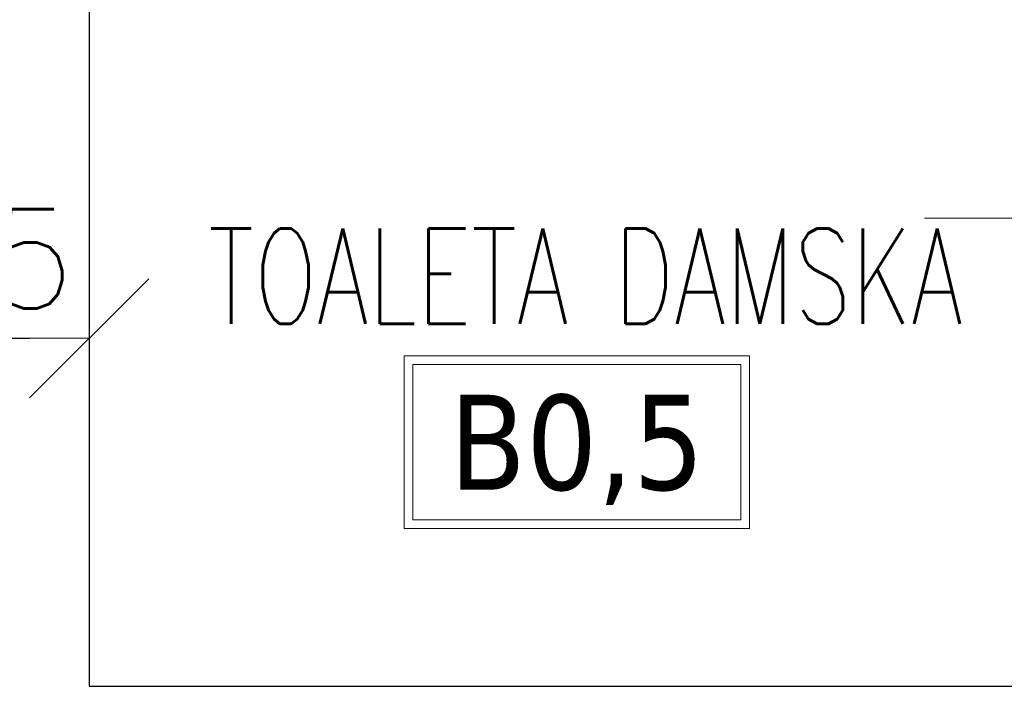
# Model space of a CAD drawing. Header units: millimetres. Extents: x 23192 to 177760, y -399809 to -79279.
# Tile 120 of 256: x 51996 to 52120, y -195588 to -195504. Entities that reach past the tile are written whole.
import ezdxf
from ezdxf.enums import TextEntityAlignment as Align

# ---------------------------------------------------------------- set-up
doc = ezdxf.new("R2010")
doc.units = ezdxf.units.MM
doc.layers.get('0').update_dxf_attribs({"lineweight": 0})
for name, color, linetype, lineweight in [('!! 0_ Istn-sciany', 3, 'Continuous', 30), ('!! 0_Opis_pom', 9, 'Continuous', 13), ('!! 2_drzwi opis', 151, 'Continuous', 9), ('!! wymiary osi', 250, 'Continuous', 9)]:
    doc.layers.add(name, color=color, linetype=linetype, lineweight=lineweight)
doc.layers.add('Powierzchnia', color=140, linetype='Continuous', lineweight=5, plot=False)
doc.styles.add('50', font='ROMANS.shx', dxfattribs={"width": 0.8, "height": 10})
doc.styles.add('ARCHETYP', font='romans.shx', dxfattribs={"height": 15})
doc.styles.add('ARIAL', font='tahoma.ttf')
doc.styles.add('TXT', font='simplex.shx')
doc.dimstyles.new('DIM50', dxfattribs={"dimscale": 5, "dimtxt": 2.5, "dimasz": 1.5, "dimexe": 0, "dimexo": 0, "dimgap": 0.5, "dimtad": 1, "dimdec": 4, "dimrnd": 0.5, "dimdsep": 46, "dimtxsty": 'TXT', "dimblk1": 'TICK1', "dimblk2": 'TICK1', "dimsah": 1, "dimcen": 0, "dimse1": 1, "dimse2": 1, "dimclrd": 1, "dimclre": 7, "dimclrt": 9, "dimadec": 0, "dimazin": 0, "dimtfac": 1, "dimtdec": 4, "dimtmove": 2, "dimatfit": 3, "dimldrblk": 'TICK1', "dimfxl": 1, "dimtolj": 1, "dimarcsym": 0})

# ---------------------------------------------------------------- blocks, each defined once
blk = doc.blocks.new('1_ok-opis')
blk.add_line((0, 111.61), (0, 50))
for points in [[(-17, 128.61), (-17, 143.61)], [(17, 128.61), (17, 143.61)]]:
    blk.add_lwpolyline(points)
for centre, start, end in [((0, 143.61), 0, 180), ((0, 128.61), 180, 0)]:
    blk.add_arc(centre, 17, start, end)
at = {"style": 'ARCHETYP'}
for tag, height, rotation, p in [('NR', 12, 90, (0, 136.9)), ('NR', 12, 270, (0, 136.9)), ('SZEROKOŚĆ', 10, 90, (-8, 78.29)), ('SZEROKOŚĆ', 10, 270, (8, 78.29)), ('WYSOKOŚĆ', 10, 270, (-8, 78.29)), ('WYSOKOŚĆ', 10, 90, (8, 78.29))]:
    blk.add_attdef(tag, text='', height=height, rotation=rotation, dxfattribs=at).set_placement(p, align=Align.MIDDLE)
blk = doc.blocks.new('TICK1')
at = {"color": 0}
for p, q in [((0, -1.4), (0, 1.4)), ((0, 0), (-1, 0))]:
    blk.add_line(p, q, dxfattribs=at)
at = {"color": 2}
blk.add_line((-1, -1), (1, 1), dxfattribs=at)
blk = doc.blocks.new('*D2377')
at = {"layer": '!! wymiary osi', "color": 1, "lineweight": -2, "transparency": 16777216}
blk.add_line((51987.21, -195543.73), (51997.21, -195543.73), dxfattribs=at)
at = {"layer": 'DEFPOINTS', "color": 0, "transparency": 16777216}
for p in [(52004.71, -195543.73), (51979.71, -195587.59), (52004.71, -195587.59)]:
    blk.add_point(p, dxfattribs=at)
at = {"layer": '!! wymiary osi', "color": 1, "lineweight": -2, "transparency": 16777216, "xscale": 7.5, "yscale": 7.5, "zscale": 7.5, "rotation": 180}
blk.add_blockref('TICK1', (51979.71, -195543.73), dxfattribs=at)
at = {"layer": '!! wymiary osi', "color": 1, "lineweight": -2, "transparency": 16777216, "xscale": 7.5, "yscale": 7.5, "zscale": 7.5}
blk.add_blockref('TICK1', (52004.71, -195543.73), dxfattribs=at)
at = {"layer": '!! wymiary osi', "color": 9, "transparency": 16777216, "insert": (51992.21, -195533.73), "char_height": 12.5, "attachment_point": 5, "style": 'TXT'}
blk.add_mtext('\\A1;25', dxfattribs=at)

msp = doc.modelspace()

# ---------------------------------------------------------------- linework, layer by layer
at = {"layer": '!! 0_ Istn-sciany'}
for points in [[(52004.71142, -195445.5883), (52004.71142, -195587.5883)], [(52004.71142, -195587.5883), (52604.71142, -195587.5883)]]:
    msp.add_lwpolyline(points, dxfattribs=at)
at = {"layer": '!! 0_Opis_pom', "ltscale": 0.7}
for points in [[(52044.38362, -195567.71806), (52087.90362, -195567.71806), (52087.90362, -195545.95806), (52044.38362, -195545.95806)], [(52045.47162, -195566.63006), (52086.81562, -195566.63006), (52086.81562, -195547.04606), (52045.47162, -195547.04606)]]:
    msp.add_lwpolyline(points, close=True, dxfattribs=at)
at = {"layer": 'Powierzchnia'}
msp.add_lwpolyline([(52135.71142, -195425.5883), (52004.71142, -195425.5883), (52004.71142, -195587.5883), (52135.71142, -195587.5883)], close=True, dxfattribs=at)

# ---------------------------------------------------------------- block references
at = {"layer": '!! 2_drzwi opis'}
ref = msp.add_blockref('1_ok-opis', (52059.93301, -195528.58827), dxfattribs=dict(at, rotation=270.0000036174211))
ref.add_attrib('WYSOKOŚĆ', '205', dxfattribs={"layer": '0', "height": 10, "rotation": 180.0000036, "style": '50', "oblique": 10, "text_generation_flag": 6, "width": 0.8}).set_placement((52138.22386, -195536.58826), align=Align.MIDDLE)
ref.add_attrib('SZEROKOŚĆ', '90', dxfattribs={"layer": '0', "height": 10, "rotation": 180.0000036, "style": '50', "oblique": 10, "text_generation_flag": 6, "width": 0.8}).set_placement((52138.22386, -195520.58826), align=Align.MIDDLE)
ref.add_attrib('NR', 'Dw7,1', dxfattribs={"layer": '0', "height": 10, "rotation": 180.0000036, "style": '50', "oblique": 10, "text_generation_flag": 6, "width": 0.8}).set_placement((52188.54425, -195528.58826), align=Align.MIDDLE)

# ---------------------------------------------------------------- texts
at = {"layer": '!! 0_Opis_pom', "ltscale": 0.7, "style": 'TXT', "width": 0.7}
msp.add_text('TOALETA DAMSKA', height=12, dxfattribs=at).set_placement((52067.25875, -195541.91175), align=Align.CENTER)
at = {"layer": '!! 0_Opis_pom', "ltscale": 0.7, "style": 'ARIAL'}
msp.add_attdef('B0,5', text='', height=11.968, dxfattribs=at).set_placement((52066.14362, -195556.83806), align=Align.MIDDLE_CENTER)

# ---------------------------------------------------------------- dimensions: what is measured, and where the dimension line sits
at = {"layer": '!! wymiary osi'}
dim = msp.add_linear_dim(base=(52004.71142, -195543.72628), p1=(51979.71142, -195587.5883), p2=(52004.71142, -195587.5883), dimstyle='DIM50', dxfattribs=at)
dim.commit()
dim.dimension.update_dxf_attribs({"geometry": '*D2377', "text_midpoint": (51992.21142, -195533.72628)})

doc.saveas('drawing.dxf')
